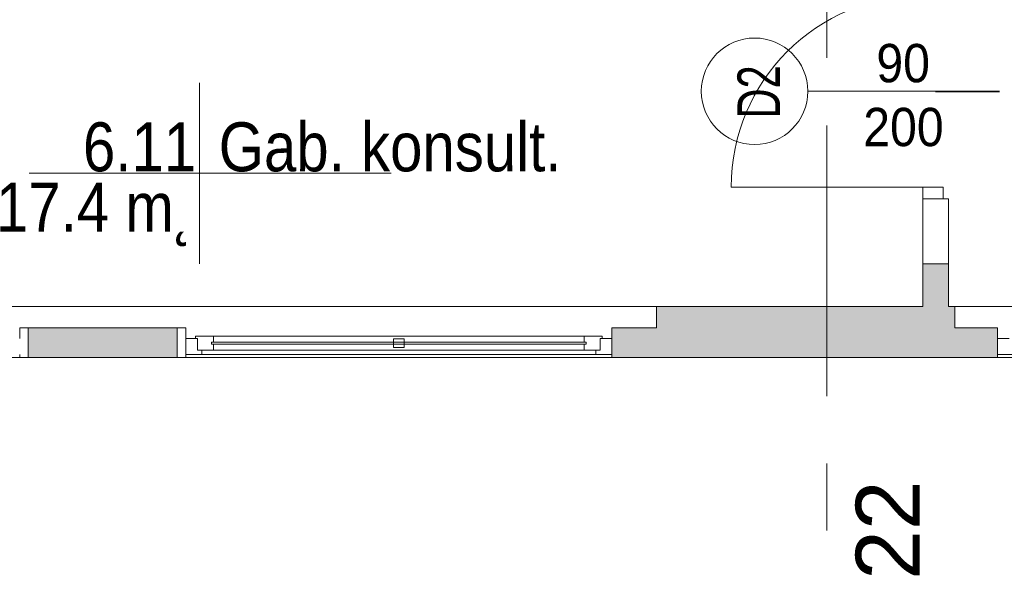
# Model space of a CAD drawing. Header units: centimetres. Extents: x -2424 to 1783, y 5 to 2907.
# Tile 3 of 94: x -992 to -529, y 6 to 267. Entities that reach past the tile are written whole.
import ezdxf

# ---------------------------------------------------------------- set-up
doc = ezdxf.new("R2010")
doc.units = ezdxf.units.CM
doc.linetypes.add('Dash', pattern=[60, 30, -30])
doc.linetypes.add('Oś', pattern=[222.25, 127, -31.75, 31.75, -31.75])
for name, color, linetype, lineweight in [('A-ANNO-NOTE', 131, 'Continuous', 9), ('A-AREA-IDEN', 2, 'Continuous', 13), ('A-DETL', 90, 'Continuous', 9), ('A-DETL-GENF', 92, 'Continuous', 13), ('A-DETL-MEDM', 33, 'Continuous', 13), ('A-DOOR', 31, 'Continuous', 13), ('A-GLAZ', 151, 'Continuous', 13), ('A-WALL', 113, 'Continuous', 13), ('S-GRID', 1, 'Continuous', 13), ('S-GRID-IDEN', 1, 'Continuous', 13)]:
    doc.layers.add(name, color=color, linetype=linetype, lineweight=lineweight)
doc.layers.add('A-WALL-PATT', color=111, linetype='Continuous', lineweight=13, plot=False)
doc.styles.add('Arial', font='arial.ttf', dxfattribs={"width": 0.9, "height": 18})
doc.styles.add('Arial_1', font='arial.ttf', dxfattribs={"width": 0.7, "height": 20})
doc.styles.add('Arial_10', font='arial.ttf', dxfattribs={"width": 0.85, "height": 23})
doc.styles.add('Arial_7', font='arial.ttf', dxfattribs={"height": 30})

msp = doc.modelspace()

# ---------------------------------------------------------------- linework, layer by layer
at = {"layer": 'A-ANNO-NOTE', "color": 251, "lineweight": 9}
msp.add_line((-531.62, 233.33), (-621.62, 233.33), dxfattribs=at)
msp.add_line((-531.62, 233.33), (-621.62, 233.33), dxfattribs=at)
msp.add_circle((-646.62, 233.33), 25, dxfattribs=at)
at = {"layer": 'A-AREA-IDEN', "color": 251, "lineweight": 9}
for p, q in [((-907.17, 237.36), (-907.17, 194.86)), ((-897.41, 194.86), (-987.17, 194.86)), ((-987.17, 194.86), (-817.17, 194.86)), ((-907.17, 194.86), (-907.17, 152.36))]:
    msp.add_line(p, q, dxfattribs=at)
at = {"layer": 'A-DETL', "color": 251, "linetype": 'Dash', "lineweight": 9}
msp.add_open_spline([(-561.62, 233.02), (-511.61, 233.02), (-497.78, 233.02), (-439.12, 233.02), (-439.12, 251.36), (-439.12, 296.62), (-439.12, 1289.33), (-439.12, 1326.28), (-439.12, 1329.11), (-439.12, 1432.79), (-439.12, 1435.62), (-439.12, 1472.57), (-476.08, 1472.57), (-478.91, 1472.57), (-555.62, 1472.57)], degree=3, knots=[0, 0, 0, 0, 1.339676, 2.332925, 3.669947, 15.221807, 26.977257, 38.268666, 39.837617, 41.033347, 42.602298, 43.441538, 44.280778, 45.554838, 45.554838, 45.554838, 45.554838], dxfattribs=at)
at = {"layer": 'A-DETL-GENF', "color": 251, "lineweight": 9}
for p, q in [((-567.62, 188.33), (-558.12, 188.33)), ((-567.62, 182.83), (-567.62, 188.33)), ((-558.12, 188.33), (-558.12, 182.83)), ((-558.12, 182.83), (-567.62, 182.83))]:
    msp.add_line(p, q, dxfattribs=at)
at = {"layer": 'A-DETL-MEDM', "color": 251, "lineweight": 9}
for p, q in [((-558.12, 188.33), (-567.62, 188.33)), ((-567.62, 188.33), (-567.62, 182.83)), ((-558.12, 182.83), (-558.12, 188.33)), ((-567.62, 182.83), (-558.12, 182.83))]:
    msp.add_line(p, q, dxfattribs=at)
at = {"layer": 'A-DOOR', "color": 251, "lineweight": 9}
msp.add_line((-567.62, 188.33), (-657.62, 188.33), dxfattribs=at)
msp.add_arc((-567.62, 188.33), 90, 90, 180, dxfattribs=at)
at = {"layer": 'A-GLAZ', "color": 251, "lineweight": 9}
for p, q in [((-908.12, 117.33), (-913.62, 117.33)), ((-913.62, 117.33), (-913.62, 109.83)), ((-900.62, 118.33), (-909.12, 118.33)), ((-909.12, 118.33), (-909.12, 117.33)), ((-909.12, 117.33), (-908.12, 117.33)), ((-908.12, 117.33), (-908.12, 111.83)), ((-908.12, 111.83), (-908.12, 117.33)), ((-725.62, 115.58), (-901.62, 115.58)), ((-901.62, 115.58), (-901.62, 114.58)), ((-901.62, 114.58), (-901.62, 115.58)), ((-901.62, 115.58), (-900.62, 115.58)), ((-900.62, 115.58), (-900.62, 118.33)), ((-900.62, 118.33), (-726.62, 118.33)), ((-811.12, 117.08), (-816.12, 117.08)), ((-816.12, 117.08), (-816.12, 113.08)), ((-811.12, 113.08), (-811.12, 117.08)), ((-726.62, 118.33), (-726.62, 115.58)), ((-718.12, 118.33), (-726.62, 118.33)), ((-726.62, 115.58), (-725.62, 115.58)), ((-725.62, 114.58), (-725.62, 115.58)), ((-725.62, 115.58), (-725.62, 114.58)), ((-719.12, 111.83), (-719.12, 117.33)), ((-719.12, 117.33), (-718.12, 117.33)), ((-719.12, 117.33), (-719.12, 111.83)), ((-713.62, 117.33), (-719.12, 117.33)), ((-718.12, 117.33), (-718.12, 118.33)), ((-713.62, 109.83), (-713.62, 117.33)), ((-527.12, 117.33), (-532.62, 117.33)), ((-532.62, 117.33), (-532.62, 109.83)), ((-908.12, 111.83), (-900.62, 111.83)), ((-906.12, 111.83), (-908.12, 111.83)), ((-906.12, 109.83), (-906.12, 111.83)), ((-901.62, 114.58), (-725.62, 114.58)), ((-900.62, 114.58), (-901.62, 114.58)), ((-900.62, 111.83), (-900.62, 114.58)), ((-900.62, 111.83), (-726.62, 111.83)), ((-816.12, 113.08), (-811.12, 113.08)), ((-725.62, 114.58), (-726.62, 114.58)), ((-726.62, 114.58), (-726.62, 111.83)), ((-726.62, 111.83), (-719.12, 111.83)), ((-719.12, 111.83), (-721.12, 111.83)), ((-721.12, 111.83), (-721.12, 109.83)), ((-913.62, 109.83), (-906.12, 109.83)), ((-713.62, 109.83), (-913.62, 109.83)), ((-906.12, 109.83), (-721.12, 109.83)), ((-721.12, 109.83), (-713.62, 109.83)), ((-532.62, 109.83), (-525.12, 109.83)), ((-332.62, 109.83), (-532.62, 109.83))]:
    msp.add_line(p, q, dxfattribs=at)
at = {"layer": 'A-WALL', "color": 251, "lineweight": 9}
for p, q in [((-567.62, 182.83), (-567.62, 152.33)), ((-555.62, 182.83), (-558.12, 182.83)), ((-555.62, 152.33), (-555.62, 182.83)), ((-567.62, 152.33), (-567.62, 132.33)), ((-555.62, 152.33), (-567.62, 152.33)), ((-555.62, 132.33), (-555.62, 152.33)), ((-1228.62, 132.33), (-567.62, 132.33)), ((-692.62, 132.33), (-692.62, 122.33)), ((-555.62, 132.33), (-322.62, 132.33)), ((-552.62, 122.33), (-552.62, 132.33)), ((-987.62, 122.33), (-991.62, 122.33)), ((-991.62, 122.33), (-991.62, 117.33)), ((-917.62, 122.33), (-987.62, 122.33)), ((-987.62, 122.33), (-987.62, 108.33)), ((-917.62, 108.33), (-917.62, 122.33)), ((-913.62, 122.33), (-917.62, 122.33)), ((-913.62, 117.33), (-913.62, 122.33)), ((-692.62, 122.33), (-713.62, 122.33)), ((-713.62, 122.33), (-713.62, 117.33)), ((-532.62, 122.33), (-552.62, 122.33)), ((-532.62, 117.33), (-532.62, 122.33)), ((-991.62, 108.33), (-1252.62, 108.33)), ((-991.62, 109.83), (-991.62, 108.33)), ((-991.62, 108.33), (-987.62, 108.33)), ((-987.62, 108.33), (-917.62, 108.33)), ((-917.62, 108.33), (-913.62, 108.33)), ((-913.62, 108.33), (-913.62, 109.83)), ((-332.62, 108.33), (-913.62, 108.33)), ((-713.62, 109.83), (-713.62, 108.33)), ((-532.62, 108.33), (-532.62, 109.83))]:
    msp.add_line(p, q, dxfattribs=at)
at = {"layer": 'A-WALL-PATT', "color": 251, "linetype": 'Continuous', "lineweight": 9, "extrusion": (0, 0, -1)}
for points in [[(567.62, 132.33), (555.62, 152.33), (567.62, 152.33)], [(555.62, 152.33), (567.62, 132.33), (555.62, 132.33)], [(692.62, 132.33), (692.62, 108.33), (552.62, 132.33)], [(552.62, 132.33), (692.62, 108.33), (552.62, 108.33)], [(987.62, 108.33), (917.62, 122.33), (987.62, 122.33)], [(917.62, 122.33), (987.62, 108.33), (917.62, 108.33)], [(713.62, 122.33), (713.62, 108.33), (692.62, 108.33)], [(713.62, 122.33), (692.62, 108.33), (692.62, 122.33)], [(537.2, 108.33), (552.62, 122.33), (552.62, 108.33)], [(552.62, 122.33), (537.2, 108.33), (532.62, 122.33)], [(532.62, 122.33), (537.2, 108.33), (532.62, 108.33)]]:
    msp.add_solid(points, dxfattribs=at)
at = {"layer": 'A-WALL-PATT', "color": 251, "linetype": 'Continuous', "lineweight": 9}
for points in [[(-692.62, 108.33), (-692.62, 132.33), (-692.62, 122.33)], [(-713.62, 108.33), (-713.62, 122.33), (-713.62, 109.83)]]:
    msp.add_solid(points, dxfattribs=at)
at = {"layer": 'S-GRID', "color": 251, "linetype": 'Oś', "lineweight": 9}
msp.add_line((-612.62, 2884.27), (-612.62, 27.13), dxfattribs=at)

# ---------------------------------------------------------------- texts
at = {"layer": 'A-ANNO-NOTE', "color": 251, "lineweight": 9, "style": 'Arial', "width": 0.9}
for s, p in [('90', (-589.45, 237.56)), ('200', (-595.6, 207.56))]:
    msp.add_text(s, height=18, dxfattribs=at).set_placement(p)
at = {"layer": 'A-ANNO-NOTE', "color": 251, "lineweight": 9, "style": 'Arial_1', "width": 0.7}
msp.add_text('D2', height=20, rotation=90, dxfattribs=at).set_placement((-634.66, 220.54))
at = {"layer": 'A-AREA-IDEN', "color": 251, "lineweight": 9, "style": 'Arial_10', "width": 0.85}
for s, p in [('6.11', (-961.92, 195.75)), ('Gab. konsult.', (-898.19, 195.75)), ('17.4 m˛', (-1002.76, 167.47))]:
    msp.add_text(s, height=23, dxfattribs=at).set_placement(p)
at = {"layer": 'S-GRID-IDEN', "color": 251, "lineweight": 9, "style": 'Arial_7'}
msp.add_text('22', height=30, rotation=90, dxfattribs=at).set_placement((-569.12, 4.01))

doc.saveas('drawing.dxf')
